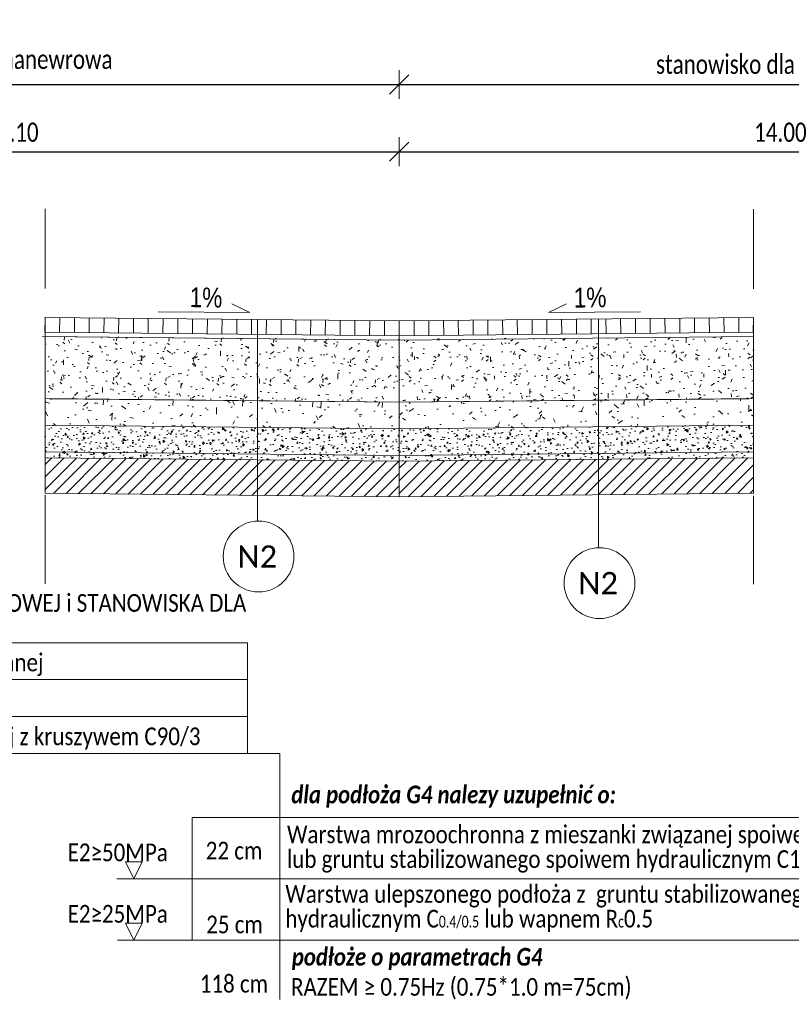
# Model space of a CAD drawing. Header units: metres. Extents: x 6585926 to 6586024.5, y 5545426.7 to 5545440.6.
# Tile 5 of 7: x 6585943.4 to 6585948.6, y 5545432.9 to 5545439.6. Entities that reach past the tile are written whole.
import ezdxf
from ezdxf.enums import TextEntityAlignment as Align

# ---------------------------------------------------------------- set-up
doc = ezdxf.new("R2010")
doc.units = ezdxf.units.M
doc.header["$MEASUREMENT"] = 0
doc.linetypes.add('DGN Style 2', pattern=[1, 0.6, -0.4])
doc.layers.get('Defpoints').update_dxf_attribs({"lineweight": 0})
for name, color, linetype, lineweight in [('D_PN_opisy', 7, 'Continuous', 0), ('D_PN_opisy_przerywana', 7, 'DGN Style 2', 0), ('D_PN_warstwy', 1, 'Continuous', 0), ('PN_WYMIARY', 7, 'Continuous', 0)]:
    doc.layers.add(name, color=color, linetype=linetype, lineweight=lineweight)
doc.layers.add('D_PN_szraf_projektow', color=7, linetype='Continuous', lineweight=0, true_color=0xf06c3c)
doc.styles.add('Opisy 1 50', font='SIMPLEX8.shx', dxfattribs={"width": 0.8000000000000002, "height": 10})
doc.styles.add('Przekroje Detale', font='calibri.ttf', dxfattribs={"height": 0.15})
doc.styles.add('Przekroje Opisy_0', font='calibril.ttf', dxfattribs={"width": 0.7692307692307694})
doc.styles.add('Przekroje Teksty', font='arial.ttf', dxfattribs={"height": 0.13})
doc.styles.add('Style-Arial Narrow', font='ARIALN.TTF')
doc.styles.add('Style-simplex', font='simplex.shx')
doc.dimstyles.new('Przekroje (1 50)', dxfattribs={"dimtxt": 0.13, "dimasz": 0.13, "dimexe": 0.0975, "dimexo": 0.0625, "dimgap": 0.065, "dimtad": 1, "dimzin": 0, "dimdsep": 46, "dimtxsty": 'Przekroje Opisy_0', "dimblk": 'OBLIQUE', "dimcen": 0, "dimclrd": 256, "dimclre": 256, "dimadec": 0, "dimazin": 0, "dimtfac": 1, "dimtmove": 1, "dimatfit": 3, "dimfxl": 0.0975, "dimfxlon": 1, "dimtolj": 1, "dimtzin": 0, "dimlwd": 0, "dimlwe": 0, "dimarcsym": 0})

# ---------------------------------------------------------------- blocks, each defined once
blk = doc.blocks.new('_Oblique')
at = {"color": 0, "linetype": 'ByBlock', "lineweight": -2}
blk.add_line((0.5, 0.5), (-0.5, -0.5), dxfattribs=at)
blk = doc.blocks.new('*D115')
at = {"layer": 'Defpoints', "color": 0, "lineweight": 0}
for p in [(6585945.966511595, 5545438.702283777), (6585940.803021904, 5545437.51005585), (6585945.966511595, 5545437.51005585)]:
    blk.add_point(p, dxfattribs=at)
at = {"layer": 'PN_WYMIARY', "lineweight": 0}
for p, q in [((6585940.803021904, 5545438.604783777), (6585940.803021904, 5545438.799783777)), ((6585945.966511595, 5545438.604783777), (6585945.966511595, 5545438.799783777))]:
    blk.add_line(p, q, dxfattribs=at)
at = {"layer": 'PN_WYMIARY', "lineweight": -2}
blk.add_line((6585940.803021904, 5545438.702283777), (6585945.966511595, 5545438.702283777), dxfattribs=at)
at = {"layer": 'PN_WYMIARY', "lineweight": -2, "xscale": 0.13, "yscale": 0.13, "zscale": 0.13, "rotation": 180}
blk.add_blockref('_Oblique', (6585940.803021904, 5545438.702283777), dxfattribs=at)
at = {"layer": 'PN_WYMIARY', "lineweight": -2, "xscale": 0.13, "yscale": 0.13, "zscale": 0.13}
blk.add_blockref('_Oblique', (6585945.966511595, 5545438.702283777), dxfattribs=at)
at = {"layer": 'PN_WYMIARY', "color": 0, "insert": (6585943.38476675, 5545438.833683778), "char_height": 0.13, "attachment_point": 5, "style": 'Przekroje Opisy_0'}
blk.add_mtext('\\A1;\\H1x;\\W0.769231;7.10', dxfattribs=at)
blk = doc.blocks.new('*D117')
at = {"layer": 'Defpoints', "color": 0, "lineweight": 0}
for p in [(6585951.1310259, 5545438.702283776), (6585945.966511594, 5545437.108714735), (6585951.1310259, 5545437.108714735)]:
    blk.add_point(p, dxfattribs=at)
at = {"layer": 'PN_WYMIARY', "lineweight": 0}
for p, q in [((6585945.966511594, 5545438.604783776), (6585945.966511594, 5545438.799783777)), ((6585951.1310259, 5545438.604783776), (6585951.1310259, 5545438.799783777))]:
    blk.add_line(p, q, dxfattribs=at)
at = {"layer": 'PN_WYMIARY', "lineweight": -2}
blk.add_line((6585945.966511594, 5545438.702283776), (6585951.1310259, 5545438.702283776), dxfattribs=at)
at = {"layer": 'PN_WYMIARY', "lineweight": -2, "xscale": 0.13, "yscale": 0.13, "zscale": 0.13, "rotation": 180}
blk.add_blockref('_Oblique', (6585945.966511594, 5545438.702283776), dxfattribs=at)
at = {"layer": 'PN_WYMIARY', "lineweight": -2, "xscale": 0.13, "yscale": 0.13, "zscale": 0.13}
blk.add_blockref('_Oblique', (6585951.1310259, 5545438.702283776), dxfattribs=at)
at = {"layer": 'PN_WYMIARY', "color": 0, "insert": (6585948.548768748, 5545438.833683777), "char_height": 0.13, "attachment_point": 5, "style": 'Przekroje Opisy_0'}
blk.add_mtext('\\A1;\\H1x;\\W0.769231;14.00', dxfattribs=at)
blk = doc.blocks.new('*D121')
at = {"layer": 'Defpoints', "color": 0, "lineweight": 0}
for p in [(6585945.966511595, 5545439.157748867), (6585940.803021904, 5545437.96552094), (6585945.966511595, 5545437.96552094)]:
    blk.add_point(p, dxfattribs=at)
at = {"layer": 'PN_WYMIARY', "lineweight": 0}
for p, q in [((6585940.803021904, 5545439.060248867), (6585940.803021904, 5545439.255248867)), ((6585945.966511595, 5545439.060248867), (6585945.966511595, 5545439.255248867))]:
    blk.add_line(p, q, dxfattribs=at)
at = {"layer": 'PN_WYMIARY', "lineweight": -2}
blk.add_line((6585940.803021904, 5545439.157748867), (6585945.966511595, 5545439.157748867), dxfattribs=at)
at = {"layer": 'PN_WYMIARY', "lineweight": -2, "xscale": 0.13, "yscale": 0.13, "zscale": 0.13, "rotation": 180}
blk.add_blockref('_Oblique', (6585940.803021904, 5545439.157748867), dxfattribs=at)
at = {"layer": 'PN_WYMIARY', "lineweight": -2, "xscale": 0.13, "yscale": 0.13, "zscale": 0.13}
blk.add_blockref('_Oblique', (6585945.966511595, 5545439.157748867), dxfattribs=at)
at = {"layer": 'PN_WYMIARY', "color": 0, "insert": (6585943.38476675, 5545439.310448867), "char_height": 0.13, "attachment_point": 5, "style": 'Przekroje Opisy_0'}
blk.add_mtext('\\A1;\\H1x;\\W0.769231;jezdnia manewrowa', dxfattribs=at)
blk = doc.blocks.new('*D123')
at = {"layer": 'Defpoints', "color": 0, "lineweight": 0}
for p in [(6585951.1310259, 5545439.157748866), (6585945.966511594, 5545437.564179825), (6585951.1310259, 5545437.564179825)]:
    blk.add_point(p, dxfattribs=at)
at = {"layer": 'PN_WYMIARY', "lineweight": 0}
for p, q in [((6585945.966511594, 5545439.060248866), (6585945.966511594, 5545439.255248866)), ((6585951.1310259, 5545439.060248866), (6585951.1310259, 5545439.255248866))]:
    blk.add_line(p, q, dxfattribs=at)
at = {"layer": 'PN_WYMIARY', "lineweight": -2}
blk.add_line((6585945.966511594, 5545439.157748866), (6585951.1310259, 5545439.157748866), dxfattribs=at)
at = {"layer": 'PN_WYMIARY', "lineweight": -2, "xscale": 0.13, "yscale": 0.13, "zscale": 0.13, "rotation": 180}
blk.add_blockref('_Oblique', (6585945.966511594, 5545439.157748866), dxfattribs=at)
at = {"layer": 'PN_WYMIARY', "lineweight": -2, "xscale": 0.13, "yscale": 0.13, "zscale": 0.13}
blk.add_blockref('_Oblique', (6585951.1310259, 5545439.157748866), dxfattribs=at)
at = {"layer": 'PN_WYMIARY', "color": 0, "insert": (6585948.548768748, 5545439.293598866), "char_height": 0.13, "attachment_point": 5, "style": 'Przekroje Opisy_0'}
blk.add_mtext('\\A1;\\H1x;\\W0.769231;stanowisko dla autobusów', dxfattribs=at)
blk = doc.blocks.new('ZERO0')
at = {"color": 0, "linetype": 'ByBlock', "lineweight": -2}
for p, q in [((0, 0), (-0.0109, 0.0168)), ((0.0109, 0.0168), (-0.0109, 0.0168)), ((0, 0), (0.0109, 0.0168))]:
    blk.add_line(p, q, dxfattribs=at)

msp = doc.modelspace()

# ---------------------------------------------------------------- hatches: boundary and pattern name
at = {"layer": 'D_PN_szraf_projektow'}
h = msp.add_hatch(dxfattribs=at)
h.set_pattern_fill('AR-CONC', color=256, style=0, pattern_type=2)
h.set_pattern_definition([(85.859157, (0, 0), (-0.1675289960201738, 0.1363459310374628), [0.0225, -0.2475]), (140.859157, (0, 0), (0.1870251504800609, 0.1329496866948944), [0.018, -0.198]), (35.407757, (-0.013961, 0.011362), (0.01949639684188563, 0.2692954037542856), [0.019122, -0.2103429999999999]), (89.67495699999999, (0.041785, 0.043058), (-0.2643464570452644, 0.1873416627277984), [0.03375, -0.37125]), (39.223557, (0.019757, 0.05867000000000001), (0.002296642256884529, 0.4049935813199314), [0.028683, -0.315514]), (144.674957, (0.041785, 0.043058), (0.002298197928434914, 0.4049935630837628), [0.027, -0.297]), (114.859157, (0.00981, 0.053186), (-0.2126259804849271, 0.03803116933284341), [0.0225, -0.2475]), (169.859157, (0.00981, 0.053186), (0.09912059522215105, 0.2069520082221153), [0.018, -0.198]), (64.40775699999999, (-0.007909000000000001, 0.056355), (-0.1135050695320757, 0.2449831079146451), [0.019122, -0.2103429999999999]), (98.359157, (0, 0), (0.06693275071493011, 0.07420891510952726), [0, -0.1956, 0, -0.201, 0, -0.19875]), (128.359157, (0, 0), (0.025767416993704, 0.1398749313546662), [0, -0.1146, 0, -0.1911, 0, -0.07575]), (168.359157, (0.048009, -0.046591), (-0.1196384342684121, 0.1066742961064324), [0, -0.075, 0, -0.234, 0, -0.3105]), (178.359157, (0.069538, -0.067484), (-0.1046389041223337, 0.1433950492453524), [0, -0.0975, 0, -0.1554, 0, -0.2205])])
h.paths.add_polyline_path([(6585943.566631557, 5545437.030732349), (6585943.56663155, 5545437.421521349), (6585943.56663155, 5545437.450753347), (6585945.96651156, 5545437.426754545), (6585945.966511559, 5545437.368640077), (6585945.966511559, 5545437.273314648), (6585945.966511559, 5545437.169578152), (6585945.96651156, 5545437.108714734), (6585945.96651156, 5545437.006733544), (6585943.566631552, 5545437.030732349)], is_closed=False)
h = msp.add_hatch(dxfattribs=at)
h.set_pattern_fill('AR-CONC', color=256, style=0, pattern_type=2)
h.set_pattern_definition([(94.14084299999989, (0, 0), (0.167528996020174, 0.1363459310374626), [0.0225, -0.2475]), (39.14084300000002, (0, 0), (-0.1870251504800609, 0.1329496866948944), [0.018, -0.198]), (144.5922430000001, (0.013961, 0.011362), (-0.0194963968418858, 0.2692954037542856), [0.019122, -0.210343]), (90.325043, (-0.041785, 0.043058), (0.2643464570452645, 0.1873416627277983), [0.03375, -0.37125]), (140.776443, (-0.019757, 0.05867000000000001), (-0.002296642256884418, 0.4049935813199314), [0.028683, -0.315514]), (35.32504300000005, (-0.041785, 0.043058), (-0.002298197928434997, 0.4049935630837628), [0.027, -0.297]), (65.14084299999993, (-0.00981, 0.053186), (0.2126259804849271, 0.03803116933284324), [0.0225, -0.2475]), (10.14084300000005, (-0.00981, 0.053186), (-0.09912059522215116, 0.2069520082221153), [0.018, -0.198]), (115.592243, (0.007909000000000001, 0.056355), (0.1135050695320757, 0.2449831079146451), [0.019122, -0.210343]), (81.64084299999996, (0, 0), (-0.06693275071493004, 0.07420891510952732), [0, -0.1956, 0, -0.201, 0, -0.19875]), (51.64084300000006, (0, 0), (-0.02576741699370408, 0.1398749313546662), [0, -0.1146, 0, -0.1911, 0, -0.07575]), (11.64084300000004, (-0.048009, -0.046591), (0.1196384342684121, 0.1066742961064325), [0, -0.07499999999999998, 0, -0.234, 0, -0.3104999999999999]), (1.640843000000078, (-0.069538, -0.067484), (0.1046389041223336, 0.1433950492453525), [0, -0.09749999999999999, 0, -0.1554, 0, -0.2205])])
h.paths.add_polyline_path([(6585948.366391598, 5545437.030732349), (6585948.366391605, 5545437.421521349), (6585948.366391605, 5545437.450753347), (6585945.966511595, 5545437.426754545), (6585945.966511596, 5545437.368640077), (6585945.966511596, 5545437.273314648), (6585945.966511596, 5545437.169578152), (6585945.966511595, 5545437.108714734), (6585945.966511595, 5545437.006733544), (6585948.366391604, 5545437.030732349)], is_closed=False)
h = msp.add_hatch(dxfattribs=at)
h.set_pattern_fill('AR-CONC', color=256, style=0, pattern_type=2)
h.set_pattern_definition([(85.859157, (0, 0), (-0.2233720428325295, 0.1817939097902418), [0.03, -0.33]), (140.859157, (0, 0), (0.2493670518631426, 0.1772665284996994), [0.024, -0.264]), (35.407757, (-0.018614, 0.015149), (0.02599418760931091, 0.3590602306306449), [0.025496, -0.280457]), (89.67495699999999, (0.055714, 0.05741), (-0.3524626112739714, 0.2497885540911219), [0.045, -0.495]), (39.223557, (0.026342, 0.078226), (0.003062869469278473, 0.5399911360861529), [0.038244, -0.420685]), (144.674957, (0.055714, 0.05741), (0.003063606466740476, 0.5399910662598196), [0.036, -0.396]), (114.859157, (0.01308, 0.07091499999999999), (-0.2835010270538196, 0.05070762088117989), [0.03, -0.33]), (169.859157, (0.01308, 0.07091499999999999), (0.1321608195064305, 0.2759363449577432), [0.024, -0.264]), (64.40775699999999, (-0.010545, 0.07514), (-0.151340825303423, 0.3266433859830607), [0.025496, -0.280457]), (98.359157, (0, 0), (0.0892436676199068, 0.09894522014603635), [0, -0.2608, 0, -0.268, 0, -0.265]), (128.359157, (0, 0), (0.03435655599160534, 0.1864999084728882), [0, -0.1528, 0, -0.2548, 0, -0.101]), (168.359157, (0.064013, -0.062121), (-0.1595179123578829, 0.1422323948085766), [0, -0.1, 0, -0.312, 0, -0.414]), (178.359157, (0.092718, -0.089978), (-0.1395185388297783, 0.1911933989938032), [0, -0.13, 0, -0.2072, 0, -0.294])])
h.paths.add_polyline_path([(6585943.56663155, 5545436.928882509), (6585943.566631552, 5545437.030732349), (6585945.96651156, 5545437.006733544), (6585945.96651156, 5545436.826724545), (6585943.56663155, 5545436.850723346)])
h = msp.add_hatch(dxfattribs=at)
h.set_pattern_fill('AR-CONC', color=256, style=0, pattern_type=2)
h.set_pattern_definition([(94.14084299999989, (0, 0), (0.2233720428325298, 0.1817939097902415), [0.03, -0.33]), (39.14084300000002, (0, 0), (-0.2493670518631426, 0.1772665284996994), [0.024, -0.264]), (144.5922430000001, (0.018614, 0.015149), (-0.02599418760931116, 0.359060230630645), [0.025496, -0.280457]), (90.325043, (-0.055714, 0.05741), (0.3524626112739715, 0.2497885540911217), [0.045, -0.495]), (140.776443, (-0.026342, 0.078226), (-0.003062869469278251, 0.5399911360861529), [0.038244, -0.420685]), (35.32504300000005, (-0.055714, 0.05741), (-0.003063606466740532, 0.5399910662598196), [0.036, -0.396]), (65.14084299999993, (-0.01308, 0.07091499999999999), (0.2835010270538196, 0.05070762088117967), [0.03, -0.33]), (10.14084300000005, (-0.01308, 0.07091499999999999), (-0.1321608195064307, 0.2759363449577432), [0.024, -0.264]), (115.592243, (0.010545, 0.07514), (0.1513408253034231, 0.3266433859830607), [0.025496, -0.280457]), (81.64084299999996, (0, 0), (-0.08924366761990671, 0.09894522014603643), [0, -0.2608, 0, -0.268, 0, -0.265]), (51.64084300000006, (0, 0), (-0.03435655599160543, 0.1864999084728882), [0, -0.1528, 0, -0.2548, 0, -0.101]), (11.64084300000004, (-0.064013, -0.062121), (0.1595179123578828, 0.1422323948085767), [0, -0.09999999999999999, 0, -0.3119999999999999, 0, -0.4139999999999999]), (1.640843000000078, (-0.092718, -0.089978), (0.1395185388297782, 0.1911933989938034), [0, -0.13, 0, -0.2072, 0, -0.2939999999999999])])
h.paths.add_polyline_path([(6585948.366391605, 5545436.928882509), (6585948.366391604, 5545437.030732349), (6585945.966511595, 5545437.006733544), (6585945.966511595, 5545436.826724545), (6585948.366391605, 5545436.850723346)])
at = {"layer": 'D_PN_szraf_projektow', "linetype": 'DGN Style 2'}
h = msp.add_hatch(dxfattribs=at)
h.set_pattern_fill('AR-CONC', color=256, style=0, pattern_type=2)
h.set_pattern_definition([(95, (6585945.600581, 5545436.762792), (0.08405679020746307, 0.0705320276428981), [0.01143, -0.12573]), (40, (6585945.600581, 5545436.762792), (-0.09601083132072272, 0.06610638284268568), [0.009143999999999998, -0.100584]), (145.451, (6585945.607586, 5545436.768669), (-0.01195329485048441, 0.1366381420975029), [0.009714, -0.106854]), (91.18419999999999, (6585945.579028, 5545436.784344), (0.1328461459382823, 0.09717204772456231), [0.017145, -0.188595]), (141.6356, (6585945.590098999, 5545436.792442), (-0.004251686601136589, 0.2056958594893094), [0.014571, -0.160281]), (36.184, (6585945.579028, 5545436.784344), (-0.004251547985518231, 0.2056954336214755), [0.013716, -0.150876]), (66, (6585945.595193, 5545436.789732), (0.1077123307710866, 0.02093716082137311), [0.01143, -0.12573]), (11, (6585945.595193, 5545436.789732), (-0.05192395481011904, 0.1043649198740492), [0.009144, -0.100584]), (116.4514, (6585945.604169, 5545436.791476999), (0.05578802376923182, 0.1253018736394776), [0.009714, -0.106854]), (82.49999999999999, (6585946, 5545437), (-0.03456330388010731, 0.03718403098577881), [0, -0.09936, 0, -0.10211, 0, -0.10097]), (52.5, (6585946, 5545437), (-0.01415386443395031, 0.07085219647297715), [0, -0.05822000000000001, 0, -0.09708, 0, -0.03848]), (12.5, (6585946, 5545437), (0.05995672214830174, 0.055095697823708), [0, -0.0381, 0, -0.11887, 0, -0.15773]), (2.5, (6585946, 5545437), (0.05205830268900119, 0.07363343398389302), [0, -0.04953, 0, -0.07894, 0, -0.11201])])
h.paths.add_polyline_path([(6585943.566648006, 5545436.630712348), (6585943.566648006, 5545436.630712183), (6585945.96651156, 5545436.606713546), (6585945.966511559, 5545436.826724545), (6585943.566648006, 5545436.850723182), (6585943.566648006, 5545436.670714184)])
h = msp.add_hatch(dxfattribs=at)
h.set_pattern_fill('AR-CONC', color=256, style=0, pattern_type=2)
h.set_pattern_definition([(95, (6585946.992213, 5545436.722722), (0.08405679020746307, 0.0705320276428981), [0.01143, -0.12573]), (40, (6585946.992213, 5545436.722722), (-0.09601083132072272, 0.06610638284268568), [0.009143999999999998, -0.100584]), (145.451, (6585946.999218, 5545436.7286), (-0.01195329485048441, 0.1366381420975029), [0.009714, -0.106854]), (91.18419999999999, (6585946.970661, 5545436.744275), (0.1328461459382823, 0.09717204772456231), [0.017145, -0.188595]), (141.6356, (6585946.981730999, 5545436.752373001), (-0.004251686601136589, 0.2056958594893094), [0.014571, -0.160281]), (36.184, (6585946.970661, 5545436.744275), (-0.004251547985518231, 0.2056954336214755), [0.013716, -0.150876]), (66, (6585946.986825, 5545436.749663), (0.1077123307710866, 0.02093716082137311), [0.01143, -0.12573]), (11, (6585946.986825, 5545436.749663), (-0.05192395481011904, 0.1043649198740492), [0.009144, -0.100584]), (116.4514, (6585946.995801, 5545436.751408), (0.05578802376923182, 0.1253018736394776), [0.009714, -0.106854]), (82.49999999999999, (6585947, 5545437), (-0.03456330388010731, 0.03718403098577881), [0, -0.09936, 0, -0.10211, 0, -0.10097]), (52.5, (6585947, 5545437), (-0.01415386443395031, 0.07085219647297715), [0, -0.05822000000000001, 0, -0.09708, 0, -0.03848]), (12.5, (6585947, 5545437), (0.05995672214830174, 0.055095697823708), [0, -0.0381, 0, -0.11887, 0, -0.15773]), (2.5, (6585947, 5545437), (0.05205830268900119, 0.07363343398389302), [0, -0.04953, 0, -0.07894, 0, -0.11201])])
h.paths.add_polyline_path([(6585948.366391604, 5545436.850723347), (6585945.96651156, 5545436.826724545), (6585945.966511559, 5545436.606713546), (6585948.366391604, 5545436.630712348), (6585948.366391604, 5545436.670714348)])
at = {"layer": 'D_PN_szraf_projektow'}
h = msp.add_hatch(dxfattribs=at)
h.set_pattern_fill('HATCH', color=256, style=0, pattern_type=2)
h.set_pattern_definition([(45, (6585944.530178, 5545436.530473), (-0.04242640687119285, 0.04242640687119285), [])])
h.paths.add_polyline_path([(6585945.96651156, 5545436.366701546), (6585945.966511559, 5545436.606713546), (6585943.566648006, 5545436.630712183), (6585943.566648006, 5545436.392345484), (6585943.566648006, 5545436.390700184)])
h = msp.add_hatch(dxfattribs=at)
h.set_pattern_fill('HATCH', color=256, style=0, pattern_type=2)
h.set_pattern_definition([(45, (6585947.15826, 5545436.477882), (-0.04242640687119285, 0.04242640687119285), [])])
h.paths.add_polyline_path([(6585945.96651156, 5545436.366701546), (6585948.366391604, 5545436.390700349), (6585948.366391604, 5545436.630712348), (6585945.96651156, 5545436.606713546)])

# ---------------------------------------------------------------- linework, layer by layer
at = {"layer": 'D_PN_opisy'}
for p, q in [((6585945.005785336, 5545437.566368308), (6585945.005785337, 5545436.201762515)), ((6585947.315626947, 5545437.570252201), (6585947.315626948, 5545436.021681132)), ((6585939.664265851, 5545435.12868098), (6585944.938908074, 5545435.12868098)), ((6585939.664265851, 5545434.87868098), (6585944.938908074, 5545434.87868098)), ((6585938.558403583, 5545434.62868098), (6585944.560924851, 5545434.62868098)), ((6585939.664265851, 5545434.62868098), (6585944.938908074, 5545434.62868098)), ((6585945.156622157, 5545434.195423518), (6585945.156622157, 5545432.962606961)), ((6585944.053108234, 5545433.779544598), (6585949.227403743, 5545433.779544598)), ((6585944.563050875, 5545433.779544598), (6585949.837693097, 5545433.779544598)), ((6585944.056931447, 5545433.363665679), (6585949.370388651, 5545433.363665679))]:
    msp.add_line(p, q, dxfattribs=at)
at = {"layer": 'D_PN_opisy', "flags": 128}
for points in [[(6585944.332839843, 5545437.617580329), (6585944.954279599, 5545437.61447173), (6585944.832910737, 5545437.673191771)], [(6585947.600183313, 5545437.617580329), (6585946.978743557, 5545437.61447173), (6585947.100112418, 5545437.673191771)], [(6585944.371734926, 5545434.62868098), (6585945.156622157, 5545434.62868098), (6585945.156622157, 5545434.195423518)]]:
    msp.add_lwpolyline(points, dxfattribs=at)
for points in [[(6585939.664265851, 5545435.37868098), (6585944.938908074, 5545435.37868098), (6585944.938908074, 5545434.62868098), (6585939.664265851, 5545434.62868098), (6585939.664265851, 5545435.37868098)], [(6585944.563050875, 5545434.195423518), (6585949.837693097, 5545434.195423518), (6585949.837693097, 5545433.363665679), (6585944.563050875, 5545433.363665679), (6585944.563050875, 5545434.195423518)]]:
    msp.add_lwpolyline(points, close=True, dxfattribs=at)
at = {"layer": 'D_PN_opisy'}
for centre in [(6585945.01342123, 5545435.96203468), (6585947.323262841, 5545435.781953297)]:
    msp.add_circle(centre, 0.2398494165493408, dxfattribs=at)
at = {"layer": 'D_PN_opisy_przerywana'}
for p, q in [((6585943.566648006, 5545435.77613577), (6585943.566648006, 5545438.316219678)), ((6585948.366399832, 5545435.773668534), (6585948.366399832, 5545438.313752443))]:
    msp.add_line(p, q, dxfattribs=at)
at = {"layer": 'D_PN_szraf_projektow'}
for p, q in [((6585943.566631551, 5545437.580759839), (6585943.565631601, 5545437.480764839)), ((6585943.566631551, 5545437.582404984), (6585943.566631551, 5545436.392345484)), ((6585943.566631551, 5545437.582404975), (6585943.567631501, 5545437.482409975)), ((6585943.566631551, 5545437.580759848), (6585943.566631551, 5545436.390700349)), ((6585943.66662655, 5545437.579759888), (6585943.665626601, 5545437.479764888)), ((6585943.766621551, 5545437.578759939), (6585943.765621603, 5545437.478764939)), ((6585943.866616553, 5545437.57775999), (6585943.865616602, 5545437.477764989)), ((6585943.966611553, 5545437.57676004), (6585943.965611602, 5545437.476765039)), ((6585944.066606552, 5545437.57576009), (6585944.065606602, 5545437.47576509)), ((6585944.166601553, 5545437.574760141), (6585944.165601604, 5545437.47476514)), ((6585944.266596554, 5545437.573760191), (6585944.265596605, 5545437.473765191)), ((6585944.366591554, 5545437.57276024), (6585944.365591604, 5545437.47276524)), ((6585944.466586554, 5545437.571760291), (6585944.465586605, 5545437.471765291)), ((6585944.566581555, 5545437.570760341), (6585944.565581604, 5545437.470765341)), ((6585947.3664416, 5545437.570760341), (6585947.367441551, 5545437.470765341)), ((6585947.466436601, 5545437.571760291), (6585947.46743655, 5545437.471765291)), ((6585947.566431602, 5545437.57276024), (6585947.56743155, 5545437.47276524)), ((6585947.666426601, 5545437.573760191), (6585947.667426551, 5545437.473765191)), ((6585947.766421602, 5545437.574760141), (6585947.767421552, 5545437.47476514)), ((6585947.866416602, 5545437.57576009), (6585947.867416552, 5545437.47576509)), ((6585947.966411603, 5545437.57676004), (6585947.967411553, 5545437.476765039)), ((6585948.066406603, 5545437.57775999), (6585948.067406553, 5545437.477764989)), ((6585948.166401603, 5545437.578759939), (6585948.167401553, 5545437.478764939)), ((6585948.266396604, 5545437.579759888), (6585948.267396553, 5545437.479764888)), ((6585948.366391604, 5545437.579114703), (6585948.365391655, 5545437.479119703)), ((6585948.366391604, 5545437.580759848), (6585948.366391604, 5545436.390700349)), ((6585948.366391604, 5545437.580759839), (6585948.367391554, 5545437.480764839)), ((6585948.366391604, 5545437.579114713), (6585948.366391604, 5545436.389055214)), ((6585944.666576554, 5545437.569760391), (6585944.665576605, 5545437.469765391)), ((6585944.766571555, 5545437.568760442), (6585944.765571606, 5545437.468765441)), ((6585944.866566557, 5545437.567760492), (6585944.865566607, 5545437.467765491)), ((6585944.966561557, 5545437.566760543), (6585944.965561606, 5545437.466765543)), ((6585945.066556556, 5545437.565760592), (6585945.065556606, 5545437.465765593)), ((6585945.166551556, 5545437.564760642), (6585945.165551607, 5545437.464765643)), ((6585945.266546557, 5545437.563760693), (6585945.265546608, 5545437.463765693)), ((6585945.366541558, 5545437.562760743), (6585945.365541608, 5545437.462765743)), ((6585945.466536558, 5545437.561760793), (6585945.465536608, 5545437.461765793)), ((6585945.566531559, 5545437.560760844), (6585945.565531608, 5545437.460765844)), ((6585945.666526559, 5545437.559760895), (6585945.665526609, 5545437.459765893)), ((6585945.766521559, 5545437.558760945), (6585945.76552161, 5545437.458765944)), ((6585945.86651656, 5545437.557760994), (6585945.86551661, 5545437.457765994)), ((6585945.96651156, 5545437.556761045), (6585945.96651156, 5545436.366701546)), ((6585945.966511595, 5545437.556761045), (6585945.966511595, 5545436.366701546)), ((6585946.066506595, 5545437.557760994), (6585946.067506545, 5545437.457765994)), ((6585946.166501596, 5545437.558760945), (6585946.167501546, 5545437.458765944)), ((6585946.266496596, 5545437.559760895), (6585946.267496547, 5545437.459765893)), ((6585946.366491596, 5545437.560760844), (6585946.367491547, 5545437.460765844)), ((6585946.466486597, 5545437.561760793), (6585946.467486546, 5545437.461765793)), ((6585946.566481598, 5545437.562760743), (6585946.567481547, 5545437.462765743)), ((6585946.666476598, 5545437.563760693), (6585946.667476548, 5545437.463765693)), ((6585946.766471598, 5545437.564760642), (6585946.767471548, 5545437.464765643)), ((6585946.866466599, 5545437.565760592), (6585946.867466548, 5545437.465765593)), ((6585946.966461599, 5545437.566760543), (6585946.967461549, 5545437.466765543)), ((6585947.066456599, 5545437.567760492), (6585947.067456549, 5545437.467765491)), ((6585947.166451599, 5545437.568760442), (6585947.167451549, 5545437.468765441)), ((6585947.266446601, 5545437.569760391), (6585947.267446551, 5545437.469765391))]:
    msp.add_line(p, q, dxfattribs=at)
at = {"layer": 'D_PN_szraf_projektow', "flags": 128}
for points in [[(6585943.566631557, 5545437.030732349), (6585943.566631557, 5545437.030732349), (6585943.566631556, 5545437.030732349), (6585943.566631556, 5545437.030732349), (6585943.56663155, 5545437.421521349), (6585943.56663155, 5545437.450753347), (6585945.96651156, 5545437.426754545), (6585945.966511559, 5545437.368640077), (6585945.966511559, 5545437.273314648), (6585945.966511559, 5545437.169578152), (6585945.96651156, 5545437.108714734), (6585945.96651156, 5545437.006733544), (6585943.566631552, 5545437.030732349), (6585943.566631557, 5545437.030732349), (6585943.566631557, 5545437.030732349)], [(6585948.366391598, 5545437.030732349), (6585948.366391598, 5545437.030732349), (6585948.366391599, 5545437.030732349), (6585948.366391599, 5545437.030732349), (6585948.366391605, 5545437.421521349), (6585948.366391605, 5545437.450753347), (6585945.966511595, 5545437.426754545), (6585945.966511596, 5545437.368640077), (6585945.966511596, 5545437.273314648), (6585945.966511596, 5545437.169578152), (6585945.966511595, 5545437.108714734), (6585945.966511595, 5545437.006733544), (6585948.366391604, 5545437.030732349), (6585948.366391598, 5545437.030732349), (6585948.366391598, 5545437.030732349)], [(6585943.56663155, 5545436.928882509), (6585943.566631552, 5545437.030732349), (6585945.96651156, 5545437.006733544), (6585945.96651156, 5545436.826724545), (6585943.56663155, 5545436.850723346), (6585943.56663155, 5545436.928882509), (6585943.56663155, 5545436.928882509)], [(6585948.366391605, 5545436.928882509), (6585948.366391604, 5545437.030732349), (6585945.966511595, 5545437.006733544), (6585945.966511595, 5545436.826724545), (6585948.366391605, 5545436.850723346), (6585948.366391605, 5545436.928882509), (6585948.366391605, 5545436.928882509)], [(6585945.96651156, 5545436.366701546), (6585945.966511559, 5545436.606713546), (6585943.566648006, 5545436.630712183), (6585943.566648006, 5545436.392345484), (6585943.566648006, 5545436.390700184), (6585945.96651156, 5545436.366701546)], [(6585945.96651156, 5545436.366701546), (6585948.366391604, 5545436.390700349), (6585948.366391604, 5545436.630712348), (6585945.96651156, 5545436.606713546), (6585945.96651156, 5545436.366701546)]]:
    msp.add_lwpolyline(points, close=True, dxfattribs=at)
at = {"layer": 'D_PN_warstwy'}
for p, q in [((6585945.96651156, 5545437.556761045), (6585943.566631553, 5545437.580759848)), ((6585945.966511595, 5545437.556761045), (6585948.366391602, 5545437.580759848)), ((6585945.96651156, 5545437.426754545), (6585943.550432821, 5545437.450915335)), ((6585945.96651156, 5545437.456756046), (6585943.566631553, 5545437.480754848)), ((6585945.966511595, 5545437.456756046), (6585948.366391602, 5545437.480754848)), ((6585945.966511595, 5545437.426754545), (6585948.366391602, 5545437.450753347)), ((6585945.96651156, 5545437.006733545), (6585943.566648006, 5545437.030732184)), ((6585945.966078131, 5545437.006737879), (6585943.596764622, 5545437.030431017)), ((6585945.966945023, 5545437.006737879), (6585948.336258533, 5545437.030431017)), ((6585945.966511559, 5545436.826724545), (6585943.566631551, 5545436.850723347)), ((6585945.966511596, 5545436.826724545), (6585948.366391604, 5545436.850723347)), ((6585945.964711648, 5545436.646733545), (6585943.564831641, 5545436.670732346)), ((6585945.968311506, 5545436.646733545), (6585948.368191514, 5545436.670732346)), ((6585945.966511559, 5545436.606713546), (6585943.566631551, 5545436.630712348)), ((6585945.966511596, 5545436.606713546), (6585948.366391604, 5545436.630712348)), ((6585945.96651156, 5545436.366701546), (6585943.566631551, 5545436.390700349)), ((6585945.966511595, 5545436.366701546), (6585948.366391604, 5545436.390700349))]:
    msp.add_line(p, q, dxfattribs=at)

# ---------------------------------------------------------------- block references
at = {"layer": 'D_PN_opisy', "xscale": 5.184961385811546, "yscale": -6.913281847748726, "zscale": 0.9000000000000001, "rotation": 179.9297405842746}
for p in [(6585944.167916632, 5545433.779544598), (6585944.168260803, 5545433.363665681)]:
    msp.add_blockref('ZERO0', p, dxfattribs=at)

# ---------------------------------------------------------------- texts
at = {"layer": 'D_PN_opisy', "style": 'Style-Arial Narrow'}
msp.add_text('1%', height=0.1339999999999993, rotation=359.0892694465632, dxfattribs=at).set_placement((6585944.766527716, 5545437.606703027), align=Align.BOTTOM_RIGHT)
msp.add_text('1%', height=0.1339999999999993, rotation=0.9107305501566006, dxfattribs=at).set_placement((6585947.150148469, 5545437.606443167), align=Align.BOTTOM_LEFT)
at = {"layer": 'D_PN_opisy', "style": 'Przekroje Detale'}
for p in [(6585945.004336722, 5545435.88703468), (6585947.314178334, 5545435.706953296)]:
    msp.add_text('N2', height=0.15, dxfattribs=at).set_placement(p, align=Align.CENTER)
at = {"layer": 'D_PN_opisy', "line_spacing_factor": 0.836056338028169}
for s, insert, char_height, width, attachment_point, rotation, style in [('\\fCalibri|b0|i0|c238238|p39;\\H1x;\\W0.833333;KONSTRUKCJA NAWIERZCHNI DROGI MANEWROWEJ i STANOWISKA DLA AUTOBUSÓW Z KOSTKI', (6585940.313529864, 5545435.418914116), 0.12, 4.607682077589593, 7, 4.596332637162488e-07, 'Opisy 1 50'), ('\\fCalibri|b0|i0|c238238|p39;\\H1x;\\W0.833333;Warstwa ulepszonego podłoża z  gruntu stabilizowanego spoiwem hydraulicznym C\\H0.666667x;\\W0.75;0.4/0.5\\H1.5x;\\W0.833333; lub wapnem R\\H0.666667x;\\W0.75;c\\H1.5x;\\W0.833333;0.5', (6585945.195038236, 5545433.578876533), 0.1199999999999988, 4.420853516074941, 4, 7.035650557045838e-07, 'Style-simplex')]:
    msp.add_mtext(s, dxfattribs=dict(at, insert=insert, char_height=char_height, width=width, attachment_point=attachment_point, rotation=rotation, style=style))
at = {"layer": 'D_PN_opisy', "char_height": 0.12, "attachment_point": 7, "line_spacing_factor": 0.6, "style": 'Przekroje Teksty'}
for s, insert in [('\\pt3.77;\\fCalibri|b0|i0|c238238|p39;\\H1x;\\W0.833333;Warstwa ścieralna z kostki betonowej niefazowanej', (6585940.289304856, 5545435.152656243)), ('\\fCalibri|b0|i0|c238238|p39;\\H1x;\\W0.833333;Podbudowa zasadnicza z mieszanki niezwiązanej z kruszywem C90/3', (6585940.289304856, 5545434.652656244))]:
    msp.add_mtext(s, dxfattribs=dict(at, insert=insert))
at = {"layer": 'D_PN_opisy', "line_spacing_factor": 0.6}
for s, insert, char_height, attachment_point, rotation, style in [('\\fCalibri|b1|i1|c238238|p39;\\H1x;\\W0.833333;dla podłoża G4 nalezy uzupełnić o:', (6585945.235400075, 5545434.410934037), 0.12, 1, 4.688668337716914e-07, 'Style-simplex'), ('\\fCalibri|b0|i0|c238238|p39;\\H1x;\\W0.833333;E2≥50MPa', (6585943.719609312, 5545433.897971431), 0.12, 7, 359.92974060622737, 'Przekroje Teksty'), ('\\fCalibri|b0|i0|c238238|p39;\\H1x;\\W0.833333;E2≥25MPa', (6585943.719609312, 5545433.482092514), 0.12, 7, 359.92974060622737, 'Przekroje Teksty'), ('\\fCalibri|b1|i1|c238238|p39;\\H1x;\\W0.833333;podłoże o parametrach G4', (6585945.239125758, 5545433.163328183), 0.1199999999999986, 7, 7.067107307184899e-07, 'Style-simplex'), ('\\fCalibri|b0|i0|c238238|p39;\\H1x;\\W0.833333;118 cm', (6585944.614783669, 5545433.008595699), 0.12, 7, 8.884459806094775e-07, 'Opisy 1 50'), ('\\fCalibri|b0|i0|c238238|p39;\\H1x;\\W0.833333;RAZEM ≥ 0.75Hz (0.75*1.0 m=75cm)', (6585945.233262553, 5545432.962606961), 0.1199999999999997, 7, 359.99999911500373, 'Style-simplex')]:
    msp.add_mtext(s, dxfattribs=dict(at, insert=insert, char_height=char_height, attachment_point=attachment_point, rotation=rotation, style=style))
at = {"layer": 'D_PN_opisy', "color": 7, "insert": (6585945.206008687, 5545433.98124914), "char_height": 0.1199999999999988, "width": 4.766744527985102, "attachment_point": 4, "rotation": 7.002389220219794e-07, "line_spacing_factor": 0.8360563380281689, "style": 'Style-simplex'}
msp.add_mtext('\\fCalibri|b0|i0|c238238|p39;\\H1x;\\W0.833333;Warstwa mrozoochronna z mieszanki związanej spoiwem hydraulicznym lub gruntu stabilizowanego spoiwem hydraulicznym C1.5/2.', dxfattribs=at)
at = {"layer": 'D_PN_opisy', "char_height": 0.12, "width": 9.18, "attachment_point": 7, "line_spacing_factor": 0.6, "style": 'Przekroje Teksty'}
for s, insert in [('\\fCalibri|b0|i0|c238238|p39;\\H1x;\\W0.833333;22 cm', (6585944.655612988, 5545433.909732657)), ('\\fCalibri|b0|i0|c238238|p39;\\H1x;\\W0.833333;25 cm', (6585944.658519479, 5545433.409732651))]:
    msp.add_mtext(s, dxfattribs=dict(at, insert=insert))

# ---------------------------------------------------------------- dimensions: what is measured, and where the dimension line sits
at = {"layer": 'PN_WYMIARY'}
for base, p1, p2, text, picture, middle in [((6585951.1310259, 5545439.157748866), (6585945.966511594, 5545437.564179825), (6585951.1310259, 5545437.564179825), '\\H1x;\\W0.769231;stanowisko dla autobusów', '*D123', (6585948.548768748, 5545439.293598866)), ((6585945.966511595, 5545439.157748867), (6585940.803021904, 5545437.96552094), (6585945.966511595, 5545437.96552094), '\\H1x;\\W0.769231;jezdnia manewrowa', '*D121', (6585943.38476675, 5545439.310448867)), ((6585945.966511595, 5545438.702283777), (6585940.803021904, 5545437.51005585), (6585945.966511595, 5545437.51005585), '\\H1x;\\W0.769231;7.10', '*D115', (6585943.38476675, 5545438.833683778)), ((6585951.1310259, 5545438.702283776), (6585945.966511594, 5545437.108714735), (6585951.1310259, 5545437.108714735), '\\H1x;\\W0.769231;14.00', '*D117', (6585948.548768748, 5545438.833683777))]:
    dim = msp.add_linear_dim(base=base, p1=p1, p2=p2, text=text, dimstyle='Przekroje (1 50)', override={"dimlwd": 65534}, dxfattribs=at)
    dim.commit()
    dim.dimension.update_dxf_attribs({"geometry": picture, "text_midpoint": middle})

doc.saveas('drawing.dxf')
